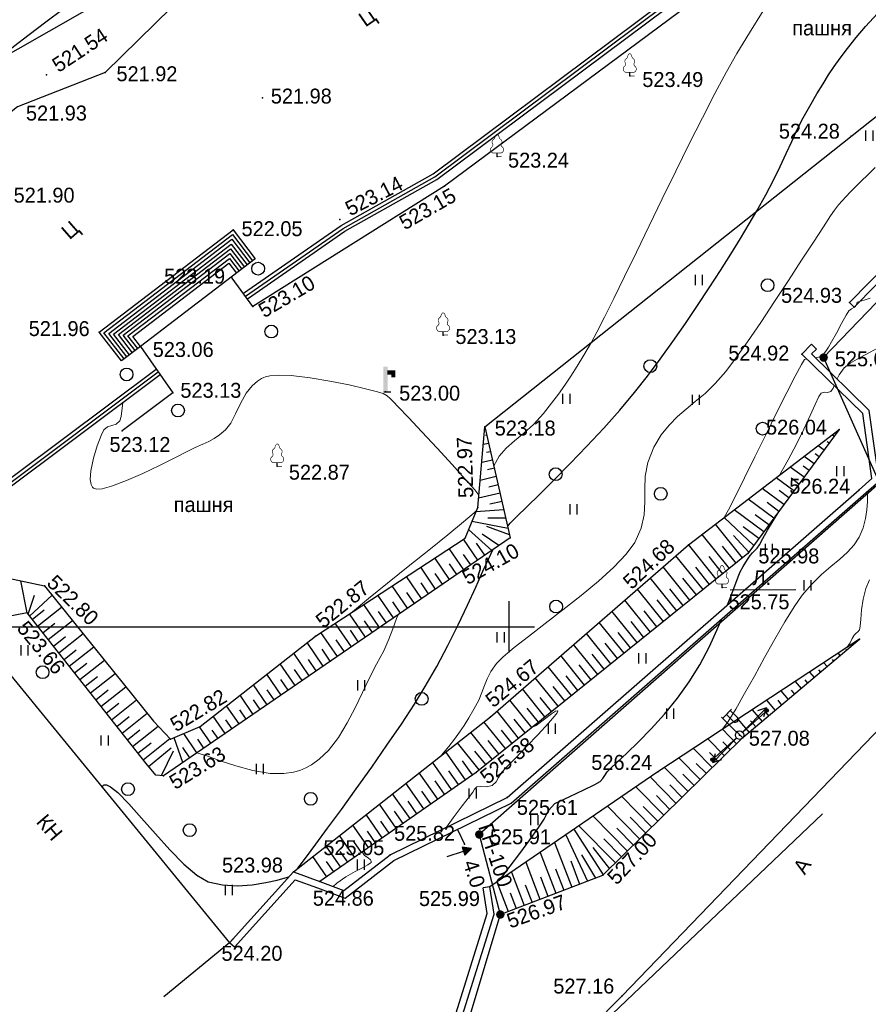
# Model space of a CAD drawing. Header units: millimetres. Extents: x 767170 to 66149698, y -983507 to 2493658.
# Tile 170 of 256: x 2530688 to 2580510, y -629789 to -572026. Entities that reach past the tile are written whole.
import ezdxf

# ---------------------------------------------------------------- set-up
doc = ezdxf.new("R2010")
doc.units = ezdxf.units.MM
for name, pattern in [('Д_ТРОТ_ТРУБА', [3, 1.5, -1.5]), ('ДОРОГИ_СТРОЯЩ', [9, 8, -1]), ('Контура низ откосов  Штриховая 0.1-0.5 - - - - - - -', [0.6, 0.1, -0.5])]:
    doc.linetypes.add(name, pattern=pattern)
for name, color, linetype in [('(001) Сетка', 92, 'Continuous'), ('(004) Точки рельефа', 7, 'Continuous'), ('(004a) Точки рельефа (отк.)', 7, 'Continuous'), ('(007) Здания', 7, 'Continuous'), ('(011) Колодцы', 7, 'Continuous'), ('(013) Газ', 30, 'ИК_Газопровод -------г--------'), ('(022) Возд. Линии', 7, 'Continuous'), ('(025) Дорога', 7, 'Continuous'), ('(028) Гидротехн.', 7, 'Continuous'), ('(031) Горизонтали', 42, 'Continuous'), ('(035) Откосы', 7, 'Continuous'), ('(036) Растительность', 7, 'Continuous'), ('(038) Деревья', 7, 'Continuous'), ('(039) Земля', 7, 'Continuous'), ('(040) Ограда', 7, 'Continuous'), ('A_STROYSETKA', 5, 'Continuous')]:
    doc.layers.add(name, color=color, linetype=linetype)
doc.layers.add('(032) Горизонтали утолщенные', color=32, linetype='Continuous', lineweight=30)
doc.styles.add('BM-431', font='txt')
doc.styles.add('D-431', font='txt')
doc.styles.add('P-131', font='txt')
doc.styles.add('S', font='txtwr', dxfattribs={"oblique": 15})
doc.styles.get("Standard").update_dxf_attribs({"font": 'isocpeui.ttf'})
doc.linetypes.add('GAZ_VOZDUSH', pattern='A,1,-2,["~",Standard,S=3,R=0,X=-1.5,Y=-1.5],-1,10', length=14)
doc.linetypes.add('ИК_Газопровод -------г--------', pattern='A,9,-0.6,["Г",Standard,S=1.2,R=0,X=0,Y=-0.6],-1.2', length=10.8)
doc.linetypes.add('ОГРАДА_БЕТ', pattern='A,4,["|",Standard,S=0.8,R=0,X=0,Y=-0.8],4', length=8)
doc.linetypes.add('ОТКОСЫ_НЕУКР', pattern='A,0.5,["|",Standard,S=1.2,R=0,X=0,Y=-1.2],1,["|",Standard,S=0.5,R=0,X=0,Y=-0.5],0.5', length=2)
doc.linetypes.add('ПОДПОРНАЯ СТЕНКА', pattern='A,2,["V",Standard,S=1.2,R=0,X=0,Y=-1.2],0.2,["V",Standard,S=0.8,R=0,X=0,Y=-0.8],0.25,["V",Standard,S=0.3,R=0,X=0,Y=-0.3],0.25', length=2.7)

# ---------------------------------------------------------------- blocks, each defined once
blk = doc.blocks.new('d')
at = {"layer": '(038) Деревья'}
blk.add_ellipse((0, 0), major_axis=(0.265, 0.265), ratio=1, start_param=5.497787, end_param=11.780972, dxfattribs=at)
blk = doc.blocks.new('I04010')
for p, q in [((-0.412273, 0.007146), (-0.412273, 1.207146)), ((0.387727, 1.207146), (0.387727, 0.007146))]:
    blk.add_line(p, q)
blk = doc.blocks.new('Setka')
at = {"layer": '(001) Сетка'}
for p, q in [((0, 1.5), (0, -1.5)), ((-1.5, 0), (1.5, 0))]:
    blk.add_line(p, q, dxfattribs=at)
blk = doc.blocks.new('karagach-flat-10-flat-1-flat-1')
at = {"layer": '(038) Деревья', "const_width": 0.0375}
for points in [[(-0.208, 1.009, 0.181567), (-0.117, 1.159, 0.303004)], [(0, 1.312, 0.246034), (-0.117, 1.159, 0.489079)], [(0, 1.312, -0.246034), (0.117, 1.159, -0.489079)], [(0.208, 1.009, -0.181567), (0.117, 1.159, -0.303004)], [(-0.315, 0.559, 0.626949), (-0.218, 0.206, 0.702465)], [(-0.315, 0.559, 0.383603), (-0.255, 0.753, 0.352912)], [(-0.208, 1.009, 0.430853), (-0.255, 0.753, 0.548276)], [(0.208, 1.009, -0.430853), (0.255, 0.753, -0.548276)], [(0.315, 0.559, -0.626949), (0.218, 0.206, -0.702465)], [(0.315, 0.559, -0.383603), (0.255, 0.753, -0.352912)]]:
    blk.add_lwpolyline(points, format="xyb", dxfattribs=at)
for points in [[(0, 0.206), (-0.218, 0.206)], [(0, 0), (0, 0.206)], [(0, 0.206), (0.218, 0.206)], [(0, 0), (0.281, 0)]]:
    blk.add_lwpolyline(points, dxfattribs=at)
at = {"layer": '(038) Деревья'}
blk.add_lwpolyline([(0, 0), (0, 0.206)], dxfattribs=at)
blk = doc.blocks.new('karagach-flat-39')
at = {"layer": '(038) Деревья', "const_width": 0.0375}
for points in [[(-0.208, 1.009, 0.181567), (-0.117, 1.159, 0.303004)], [(0, 1.312, 0.246034), (-0.117, 1.159, 0.489079)], [(0, 1.312, -0.246034), (0.117, 1.159, -0.489079)], [(0.208, 1.009, -0.181567), (0.117, 1.159, -0.303004)], [(-0.315, 0.559, 0.626949), (-0.218, 0.206, 0.702465)], [(-0.315, 0.559, 0.383603), (-0.255, 0.753, 0.352912)], [(-0.208, 1.009, 0.430853), (-0.255, 0.753, 0.548276)], [(0.208, 1.009, -0.430853), (0.255, 0.753, -0.548276)], [(0.315, 0.559, -0.626949), (0.218, 0.206, -0.702465)], [(0.315, 0.559, -0.383603), (0.255, 0.753, -0.352912)]]:
    blk.add_lwpolyline(points, format="xyb", dxfattribs=at)
for points in [[(0, 0.206), (-0.218, 0.206)], [(0, 0), (0, 0.206)], [(0, 0.206), (0.218, 0.206)], [(0, 0), (0.281, 0)]]:
    blk.add_lwpolyline(points, dxfattribs=at)
at = {"layer": '(038) Деревья'}
blk.add_lwpolyline([(0, 0), (0, 0.206)], dxfattribs=at)
blk = doc.blocks.new('s3-flat-12')
at = {"layer": '(022) Возд. Линии'}
h = blk.add_hatch(dxfattribs=at)
h.set_pattern_fill('ACET-2D-ANSI31', color=256, scale=0.01, angle=42.10705, style=0)
h.set_pattern_definition([(87.10704536, (-32363.724473, -79693.817726), (-0.031709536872, 0.001602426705), [])])
edge = h.paths.add_edge_path()
edge.add_arc((1.41, 1.274), 0.1, 0, 360)
blk.add_lwpolyline([(0, 0), (1.484, 1.341)], dxfattribs=at)
blk.add_circle((1.41, 1.274), 0.1, dxfattribs=at)
blk = doc.blocks.new('s4-flat-12')
at = {"layer": '(022) Возд. Линии'}
h = blk.add_hatch(dxfattribs=at)
h.set_pattern_fill('ACET-2D-ANSI31', color=256, scale=0.01, angle=222.10705, style=0)
h.set_pattern_definition([(267.10704536, (-32363.354527, -79693.48337), (0.031709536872, -0.001602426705), [])])
edge = h.paths.add_edge_path()
edge.add_arc((-1.41, -1.274), 0.1, 0, 360)
blk.add_lwpolyline([(0, 0), (-1.484, -1.341)], dxfattribs=at)
blk.add_circle((-1.41, -1.274), 0.1, dxfattribs=at)
blk = doc.blocks.new('prov-s-flat-9')
at = {"layer": '(022) Возд. Линии'}
for name, p in [('s3-flat-12', (0.184, 0.166)), ('s4-flat-12', (-0.186, -0.168))]:
    blk.add_blockref(name, p, dxfattribs=at)
blk = doc.blocks.new('S2-flat-9')
at = {"layer": '(022) Возд. Линии'}
for p, q in [((0, 0), (1.4, 1.428)), ((1.4, 1.428), (0.872, 1.246)), ((1.4, 1.428), (1.229, 0.896))]:
    blk.add_line(p, q, dxfattribs=at)
blk = doc.blocks.new('S1-flat-9')
at = {"layer": '(022) Возд. Линии'}
for p, q in [((0, 0), (-1.4, -1.428)), ((-1.4, -1.428), (-1.229, -0.896)), ((-1.4, -1.428), (-0.872, -1.246))]:
    blk.add_line(p, q, dxfattribs=at)
blk = doc.blocks.new('f-flat-8')
at = {"layer": '(022) Возд. Линии'}
for points in [[(-1, 0.98), (-0.475, 1.516)], [(-0.179, 0.175), (-1.071, 1.05)]]:
    blk.add_lwpolyline(points, dxfattribs=at)
blk.add_lwpolyline([(-0.123, 0.803), (-0.123, 0.803, 0.414214), (-0.125, 1.033), (-0.545, 1.444), (-0.772, 1.212), (-0.353, 0.801, 0.414214)], format="xyb", close=True, dxfattribs=at)
blk.add_circle((0, 0), 0.25, dxfattribs=at)
blk = doc.blocks.new('karagach-flat-38-flat-1')
at = {"layer": '(038) Деревья', "const_width": 0.0375}
for points in [[(-0.208, 1.009, 0.181567), (-0.117, 1.159, 0.303004)], [(0, 1.312, 0.246034), (-0.117, 1.159, 0.489079)], [(0, 1.312, -0.246034), (0.117, 1.159, -0.489079)], [(0.208, 1.009, -0.181567), (0.117, 1.159, -0.303004)], [(-0.315, 0.559, 0.626949), (-0.218, 0.206, 0.702465)], [(-0.315, 0.559, 0.383603), (-0.255, 0.753, 0.352912)], [(-0.208, 1.009, 0.430853), (-0.255, 0.753, 0.548276)], [(0.208, 1.009, -0.430853), (0.255, 0.753, -0.548276)], [(0.315, 0.559, -0.626949), (0.218, 0.206, -0.702465)], [(0.315, 0.559, -0.383603), (0.255, 0.753, -0.352912)]]:
    blk.add_lwpolyline(points, format="xyb", dxfattribs=at)
for points in [[(0, 0.206), (-0.218, 0.206)], [(0, 0), (0, 0.206)], [(0, 0.206), (0.218, 0.206)], [(0, 0), (0.281, 0)]]:
    blk.add_lwpolyline(points, dxfattribs=at)
at = {"layer": '(038) Деревья'}
blk.add_lwpolyline([(0, 0), (0, 0.206)], dxfattribs=at)
blk = doc.blocks.new('karagach-flat-11-flat-1-flat-1-flat-1')
at = {"layer": '(038) Деревья', "const_width": 0.0375}
for points in [[(-0.208, 1.009, 0.181567), (-0.117, 1.159, 0.303004)], [(0, 1.312, 0.246034), (-0.117, 1.159, 0.489079)], [(0, 1.312, -0.246034), (0.117, 1.159, -0.489079)], [(0.208, 1.009, -0.181567), (0.117, 1.159, -0.303004)], [(-0.315, 0.559, 0.626949), (-0.218, 0.206, 0.702465)], [(-0.315, 0.559, 0.383603), (-0.255, 0.753, 0.352912)], [(-0.208, 1.009, 0.430853), (-0.255, 0.753, 0.548276)], [(0.208, 1.009, -0.430853), (0.255, 0.753, -0.548276)], [(0.315, 0.559, -0.626949), (0.218, 0.206, -0.702465)], [(0.315, 0.559, -0.383603), (0.255, 0.753, -0.352912)]]:
    blk.add_lwpolyline(points, format="xyb", dxfattribs=at)
for points in [[(0, 0.206), (-0.218, 0.206)], [(0, 0), (0, 0.206)], [(0, 0.206), (0.218, 0.206)], [(0, 0), (0.281, 0)]]:
    blk.add_lwpolyline(points, dxfattribs=at)
at = {"layer": '(038) Деревья'}
blk.add_lwpolyline([(0, 0), (0, 0.206)], dxfattribs=at)
blk = doc.blocks.new('karagach-flat-31-flat-1-flat-1')
at = {"layer": '(038) Деревья', "const_width": 0.0375}
for points in [[(-0.208, 1.009, 0.181567), (-0.117, 1.159, 0.303004)], [(0, 1.312, 0.246034), (-0.117, 1.159, 0.489079)], [(0, 1.312, -0.246034), (0.117, 1.159, -0.489079)], [(0.208, 1.009, -0.181567), (0.117, 1.159, -0.303004)], [(-0.315, 0.559, 0.626949), (-0.218, 0.206, 0.702465)], [(-0.315, 0.559, 0.383603), (-0.255, 0.753, 0.352912)], [(-0.208, 1.009, 0.430853), (-0.255, 0.753, 0.548276)], [(0.208, 1.009, -0.430853), (0.255, 0.753, -0.548276)], [(0.315, 0.559, -0.626949), (0.218, 0.206, -0.702465)], [(0.315, 0.559, -0.383603), (0.255, 0.753, -0.352912)]]:
    blk.add_lwpolyline(points, format="xyb", dxfattribs=at)
for points in [[(0, 0.206), (-0.218, 0.206)], [(0, 0), (0, 0.206)], [(0, 0.206), (0.218, 0.206)], [(0, 0), (0.281, 0)]]:
    blk.add_lwpolyline(points, dxfattribs=at)
at = {"layer": '(038) Деревья'}
blk.add_lwpolyline([(0, 0), (0, 0.206)], dxfattribs=at)
blk = doc.blocks.new('I03040-flat-2-flat-1-flat-1')
at = {"layer": '(028) Гидротехн.'}
blk.add_line((0, 0), (0.4, 0), dxfattribs=at)
for points in [[(-0.025, -0.005), (0.225, -0.005), (-0.025, 1.475), (0.225, 1.475)], [(0.2, 1.26), (0.2, 1.01), (0.68, 1.26), (0.43, 1.01)], [(0.68, 1.26), (0.43, 1.01), (0.68, 0.845), (0.43, 0.845)]]:
    blk.add_trace(points, dxfattribs=at)
at = {"color": 4, "style": 'S', "oblique": 15}
blk.add_attdef('Z', (0.982, -0.055), '', height=1, dxfattribs=at)
blk = doc.blocks.new('wef-flat-5')
at = {"layer": '(025) Дорога', "linetype": 'Д_ТРОТ_ТРУБА'}
blk.add_hatch(color=0, dxfattribs=at).paths.add_polyline_path([(-490372.002, 2189558.479), (-490371.843, 2189558.005), (-490371.449, 2189558.402)])
at = {"layer": '(022) Возд. Линии', "color": 0}
for points in [[(-490372.87, 2189557.924), (-490371.922, 2189558.242)], [(-490371.449, 2189558.402), (-490372.002, 2189558.479)]]:
    blk.add_lwpolyline(points, dxfattribs=at)
at = {"layer": '(025) Дорога', "color": 0, "linetype": 'Д_ТРОТ_ТРУБА'}
blk.add_lwpolyline([(-490372.002, 2189558.479), (-490371.843, 2189558.005)], dxfattribs=at)
blk.add_lwpolyline([(-490372.002, 2189558.479), (-490371.843, 2189558.005), (-490371.449, 2189558.402), (-490372.002, 2189558.479)], close=True, dxfattribs=at)
blk = doc.blocks.new('Topo Xos')
at = {"layer": '(013) Газ', "linetype": 'ByBlock', "transparency": 16777216}
h = blk.add_hatch(color=0, dxfattribs=at)
edge = h.paths.add_edge_path()
edge.add_arc((125.133, -20.235), 0.25, 0, 360)
h = blk.add_hatch(color=0, dxfattribs=at)
edge = h.paths.add_edge_path()
edge.add_arc((104.917, -48.213), 0.25, 0, 360)
h = blk.add_hatch(color=0, dxfattribs=at)
edge = h.paths.add_edge_path()
edge.add_arc((106.152, -52.909), 0.25, 0, 360)
at = {"layer": '(004) Точки рельефа', "color": 7, "linetype": 'ByBlock', "lineweight": -2, "transparency": 16777216}
for p in [(79.502, -3.643), (82.945, -3.52), (113.75, -3.711), (92.185, -5.006), (126.746, -7.246), (105.958, -8.444), (102.874, -10.185), (96.72, -12.137), (90.468, -12.736), (90.416, -15.579), (91.628, -17.245), (126.645, -17.007), (82.6, -18.745), (102.792, -18.912), (85.01, -19.562), (123.859, -20.026), (125.133, -20.235), (86.928, -22.298), (99.415, -22.248), (83.948, -24.538), (105.243, -24.297), (126.04, -24.464), (93.055, -26.608), (127.217, -27.986), (104.824, -29.033), (106.738, -30.804), (117.198, -31.216), (120.682, -31.736), (79.384, -33.618), (119.17, -33.732), (78.365, -35.209), (95.296, -36.578), (127.24, -36.76), (105.583, -41.302), (86.791, -42.627), (120.199, -42.381), (86.384, -44.77), (104.727, -44.567), (115.402, -44.529), (106.56, -46.039), (104.917, -48.213), (99.687, -49.399), (94.001, -50.399), (112.175, -50.602), (105.537, -51.285), (106.152, -52.909), (90.429, -54.366), (113.3, -57.675)]:
    blk.add_point(p, dxfattribs=at)
at = {"layer": '(004a) Точки рельефа (отк.)', "color": 7, "linetype": 'ByBlock', "lineweight": -2, "transparency": 16777216}
for p in [(104.049, -48.776), (95.563, -50.974)]:
    blk.add_point(p, dxfattribs=at)
at = {"layer": '(007) Здания', "ltscale": 600, "transparency": 16777216}
blk.add_lwpolyline([(74.93, -35.875), (90.254, -54.56), (86.388, -57.731)], dxfattribs=at)
at = {"layer": '(013) Газ', "linetype": 'GAZ_VOZDUSH', "ltscale": 600, "transparency": 16777216, "flags": 128}
blk.add_lwpolyline([(211.363, 129.819), (211.209, 128.871), (207.778, 121.494), (202.64, 118.683), (188.166, 85.176), (177.148, 55.188), (172.051, 44.881), (154.526, 10.276), (125.133, -20.235), (128.406, -27.612), (104.917, -48.213), (106.152, -52.909), (104.176, -59.427), (65.329, -101.114), (61.676, -103.137), (50.307, -114.313), (42.371, -118.322), (-2.23, -156.679), (-4.629, -158.957)], dxfattribs=at)
at = {"layer": '(022) Возд. Линии', "color": 0, "ltscale": 600, "transparency": 16777216, "flags": 128}
blk.add_lwpolyline([(119.652, -33.865), (123.501, -33.85)], dxfattribs=at)
at = {"layer": '(025) Дорога', "ltscale": 600, "transparency": 16777216}
for p, q in [((82.882, -18.781), (90.431, -13.016)), ((90.431, -13.016), (91.609, -14.558)), ((83.164, -18.817), (90.393, -13.296)), ((83.446, -18.854), (90.356, -13.577)), ((83.728, -18.89), (90.318, -13.857)), ((90.318, -13.857), (91.132, -14.923)), ((90.356, -13.577), (91.291, -14.801)), ((90.393, -13.296), (91.45, -14.68)), ((84.009, -18.927), (90.281, -14.137)), ((84.29, -18.964), (90.243, -14.418)), ((90.243, -14.418), (90.814, -15.165)), ((90.281, -14.137), (90.973, -15.044)), ((84.572, -19), (90.205, -14.698)), ((90.205, -14.698), (90.655, -15.287)), ((84.076, -20.314), (82.882, -18.781)), ((84.233, -20.194), (83.164, -18.817)), ((84.391, -20.073), (83.446, -18.854)), ((84.549, -19.95), (83.728, -18.89)), ((84.707, -19.828), (84.009, -18.927)), ((84.865, -19.705), (84.29, -18.964)), ((85.023, -19.583), (84.572, -19))]:
    blk.add_line(p, q, dxfattribs=at)
at = {"layer": '(025) Дорога', "linetype": 'Д_ТРОТ_ТРУБА', "ltscale": 600, "transparency": 16777216, "flags": 128}
blk.add_lwpolyline([(223.139, 118.213), (208.245, 89.448), (197.876, 69.507), (189.707, 53.958), (176.533, 32.47), (171.951, 25.289), (161.032, 1.412), (144.541, -23.563), (132.433, -37.824), (113.3, -57.675), (94.179, -76.92), (79.849, -91.248), (51.179, -119.895), (31.087, -139.861), (16.304, -154.937), (-0.773, -172.153), (-3.755, -175.128)], dxfattribs=at)
at = {"layer": '(025) Дорога', "ltscale": 600, "transparency": 16777216}
blk.add_lwpolyline([(82.6, -18.745), (90.468, -12.736), (91.768, -14.437), (85.027, -19.585), (83.919, -20.435), (82.6, -18.745)], dxfattribs=at)
at = {"layer": '(028) Гидротехн.', "ltscale": 600, "transparency": 16777216}
for points in [[(91.073, -16.466), (96.815, -12.484), (102.202, -9.461), (115.726, 0.632), (125.116, 9.834)], [(91.301, -16.795), (97.027, -12.823), (102.42, -9.797), (115.987, 0.328), (125.396, 9.549)], [(71.819, -31.972), (86.183, -21.235)], [(72.256, -31.146), (85.944, -20.914)]]:
    blk.add_lwpolyline(points, dxfattribs=at)
at = {"layer": '(028) Гидротехн.', "color": 3, "linetype": 'Д_ТРОТ_ТРУБА', "ltscale": 600, "transparency": 16777216, "flags": 128}
for points in [[(91.187, -16.631), (96.921, -12.654), (102.311, -9.629), (115.857, 0.48), (125.256, 9.692)], [(71.7, -31.811), (86.063, -21.074)]]:
    blk.add_lwpolyline(points, dxfattribs=at)
at = {"layer": '(031) Горизонтали', "color": 42, "linetype": 'Continuous', "lineweight": 0, "ltscale": 600, "transparency": 16777216}
for points in [[(102.7, -43.566), (103.123, -43.055), (103.466, -42.617), (103.756, -42.214), (104.023, -41.811), (104.297, -41.369), (104.606, -40.853), (104.883, -40.333), (105.072, -39.886), (105.222, -39.479), (105.382, -39.081), (105.601, -38.661), (105.926, -38.185), (106.313, -37.793), (106.958, -37.252), (107.801, -36.592), (108.778, -35.842), (109.83, -35.031), (110.894, -34.189), (111.908, -33.344), (112.812, -32.527), (113.544, -31.766), (114.042, -31.091), (114.424, -30.242), (114.594, -29.453), (114.635, -28.7), (114.63, -27.954), (114.661, -27.19), (114.812, -26.381), (115.164, -25.5), (115.597, -24.775), (116.057, -24.191), (116.544, -23.701), (117.059, -23.26), (117.6, -22.82), (118.168, -22.336), (118.764, -21.762), (119.387, -21.052), (119.968, -20.286), (120.665, -19.303), (121.44, -18.17), (122.254, -16.953), (123.067, -15.717), (123.841, -14.53), (124.537, -13.458), (125.115, -12.567), (125.537, -11.923), (125.764, -11.593), (126.015, -11.279), (126.22, -11.042), (126.435, -10.812), (126.713, -10.52), (127, -10.225), (127.339, -9.892), (127.727, -9.513), (128.166, -9.083)], [(105.768, -26.582), (105.768, -26.582), (106.081, -26.018), (106.492, -25.55), (106.98, -25.121), (107.523, -24.674), (108.1, -24.155), (108.688, -23.506), (109.155, -22.915), (109.562, -22.376), (109.933, -21.856), (110.29, -21.323), (110.656, -20.747), (111.052, -20.095), (111.501, -19.335), (111.826, -18.74), (112.27, -17.872), (112.814, -16.773), (113.443, -15.486), (114.139, -14.052), (114.884, -12.515), (115.662, -10.915), (116.455, -9.296), (117.246, -7.701), (118.017, -6.17), (118.752, -4.747), (119.434, -3.474), (120.044, -2.394), (120.772, -1.19), (121.59, 0.099)], [(124.662, -20.251), (124.915, -20.199), (125.126, -20.042), (125.264, -19.862), (125.419, -19.625), (125.604, -19.312), (125.88, -18.799), (126.183, -18.229), (126.447, -17.747), (126.606, -17.495), (126.759, -17.379), (126.907, -17.305), (127.006, -17.241), (127.054, -17.113), (127.106, -16.991), (127.243, -16.937), (127.515, -16.859), (127.855, -16.74)], [(126.495, -37.249), (126.689, -36.971), (126.817, -36.716), (126.929, -36.521), (127.043, -36.407), (127.147, -36.327), (127.239, -36.205), (127.278, -35.987), (127.311, -35.574), (127.362, -35.029), (127.456, -34.413), (127.619, -33.788), (127.82, -33.268)], [(125.927, -21.49), (126.042, -21.247), (126.334, -20.839), (126.691, -20.566), (127.231, -20.254), (127.867, -19.914), (128.512, -19.558), (129.077, -19.199), (129.475, -18.848), (129.717, -18.438), (129.822, -18.035), (129.884, -17.641), (129.998, -17.257), (130.26, -16.886), (130.698, -16.613), (131.477, -16.269), (132.479, -15.883), (133.585, -15.485), (134.679, -15.104), (135.642, -14.771), (136.169, -14.582)], [(119.3, -29.61), (119.543, -29.161), (119.951, -28.358), (120.48, -27.295), (121.088, -26.064), (121.734, -24.758), (122.373, -23.469), (122.963, -22.291), (123.463, -21.317), (123.829, -20.639), (124.018, -20.349), (124.147, -20.307)], [(104.888, -28.311), (104.651, -28), (104.093, -27.362), (103.319, -26.507), (102.435, -25.546), (101.544, -24.588), (100.752, -23.743), (100.162, -23.12), (99.879, -22.829), (99.678, -22.629), (99.509, -22.477), (99.272, -22.346), (98.938, -22.245), (98.235, -22.064), (97.271, -21.841), (96.152, -21.614), (94.985, -21.419), (93.877, -21.294), (93.104, -21.27), (92.627, -21.309), (92.37, -21.367), (92.263, -21.406), (92.133, -21.467), (91.894, -21.614), (91.582, -21.887), (91.239, -22.322), (90.895, -22.93), (90.606, -23.541), (90.331, -24.081), (90.027, -24.477), (89.664, -24.777), (89.348, -24.986), (89.034, -25.149), (88.68, -25.31), (88.243, -25.514), (87.774, -25.75), (87.044, -26.121), (86.144, -26.569), (85.165, -27.033), (84.196, -27.456), (83.329, -27.779), (82.769, -27.927), (82.458, -27.953), (82.314, -27.923), (82.262, -27.892), (82.209, -27.837), (82.13, -27.689), (82.077, -27.386), (82.107, -26.87), (82.259, -26.134), (82.481, -25.409), (82.71, -24.816), (82.883, -24.476), (83.097, -24.296), (83.343, -24.215), (83.592, -24.133), (83.813, -23.955), (83.901, -23.686), (83.96, -23.208), (83.992, -22.873)], [(122.535, -27.141), (123.051, -26.237), (123.531, -25.315), (123.962, -24.428), (124.335, -23.632), (124.638, -22.98), (124.859, -22.526), (124.989, -22.324), (125.177, -22.268), (125.369, -22.282), (125.561, -22.227), (125.696, -22.024), (125.755, -21.881)], [(119.188, -42.044), (119.529, -41.575), (119.972, -40.855), (120.492, -39.947), (121.066, -38.917), (121.668, -37.828), (122.274, -36.746), (122.86, -35.734), (123.401, -34.857), (123.873, -34.18), (124.434, -33.524), (125.002, -32.97), (125.555, -32.489), (126.074, -32.056), (126.539, -31.643), (126.929, -31.223), (127.225, -30.769), (127.456, -30.215), (127.6, -29.678), (127.675, -29.165), (127.702, -28.683), (127.699, -28.239), (127.694, -28.1)], [(97.388, -35.21), (97.47, -35.142), (98.412, -34.376), (99.535, -33.471), (100.747, -32.496), (101.954, -31.524), (103.064, -30.626), (103.983, -29.872), (104.619, -29.334), (104.754, -29.204)], [(88.344, -43.425), (88.915, -43.601), (89.707, -43.883), (90.624, -44.192), (91.617, -44.461), (92.637, -44.627), (93.44, -44.642), (94.018, -44.562), (94.387, -44.458), (94.564, -44.388), (94.737, -44.309), (95.066, -44.128), (95.521, -43.802), (96.064, -43.28), (96.654, -42.517), (97.168, -41.669), (97.627, -40.776), (98.053, -39.878), (98.467, -39.015), (98.891, -38.228), (99.311, -37.447), (99.61, -36.762), (99.841, -36.139), (100.06, -35.546), (100.158, -35.319)], [(102.998, -47.78), (103.385, -47.244), (103.919, -46.538), (104.34, -45.991), (104.539, -45.733), (104.641, -45.547), (104.771, -45.41), (104.997, -45.394), (105.331, -45.414), (105.679, -45.331), (105.909, -45.124), (106.051, -44.866), (106.247, -44.561), (106.521, -44.267), (107.039, -43.733), (107.694, -43.058), (108.378, -42.344), (108.984, -41.69), (109.339, -41.278), (109.495, -41.067), (109.532, -40.985), (109.529, -40.965), (109.5, -40.951), (109.398, -40.98), (109.158, -41.131), (108.751, -41.445), (108.259, -41.824), (107.993, -41.941)], [(96.344, -51.261), (96.551, -51.064), (97.088, -50.69), (97.626, -50.387), (98.097, -50.146), (98.38, -49.994), (98.516, -49.901), (98.562, -49.849), (98.57, -49.825), (98.568, -49.781), (98.525, -49.7), (98.392, -49.589), (98.179, -49.447), (98.045, -49.239)]]:
    blk.add_lwpolyline(points, dxfattribs=at)
at = {"layer": '(032) Горизонтали утолщенные', "color": 32, "linetype": 'Continuous', "lineweight": 30, "ltscale": 600, "transparency": 16777216}
for points in [[(106.583, -30.13), (106.738, -29.953), (107.127, -29.563), (107.712, -28.99), (108.454, -28.261), (109.315, -27.407), (110.255, -26.457), (111.236, -25.44), (112.219, -24.385), (113.166, -23.322), (114.038, -22.279), (114.787, -21.322), (115.538, -20.319), (116.283, -19.286), (117.015, -18.236), (117.729, -17.184), (118.416, -16.145), (119.07, -15.131), (119.684, -14.159), (120.251, -13.242), (120.765, -12.394), (121.218, -11.63), (121.749, -10.687), (122.199, -9.822), (122.588, -9.021), (122.936, -8.269), (123.262, -7.554), (123.588, -6.861), (123.933, -6.177), (124.316, -5.486), (124.741, -4.766), (125.101, -4.169), (125.428, -3.651), (125.753, -3.166), (126.11, -2.668), (126.528, -2.112), (127.041, -1.452), (127.583, -0.814), (128.287, -0.055)], [(76.47, -2.898), (76.81, -2.606), (77.567, -1.995), (78.482, -1.281), (79.472, -0.529), (80.459, 0.199), (81.362, 0.838), (82.101, 1.326), (82.595, 1.598), (83.235, 1.797), (83.874, 1.9), (84.45, 1.942), (84.903, 1.957), (84.974, 1.964)], [(119.496, -34.733), (119.645, -34.357), (119.917, -33.635), (120.116, -33.103), (120.241, -32.806), (120.407, -32.497), (120.558, -32.233), (120.694, -32.013), (120.817, -31.839), (120.957, -31.687), (121.083, -31.578), (121.223, -31.425), (121.359, -31.211), (121.571, -30.84), (121.845, -30.357), (122.167, -29.808), (122.524, -29.236)], [(94.03, -50.409), (94.077, -50.37), (94.124, -50.332), (94.19, -50.27), (94.271, -50.187), (94.407, -50.007), (94.768, -49.525), (95.317, -48.789), (96.013, -47.846), (96.818, -46.745), (97.693, -45.536), (98.599, -44.265), (99.496, -42.982), (100.346, -41.734), (101.11, -40.571), (101.749, -39.541), (102.425, -38.351), (103.069, -37.13), (103.673, -35.918), (104.225, -34.759), (104.715, -33.696), (105.133, -32.77), (105.468, -32.026), (105.709, -31.51)], [(106.079, -50.914), (106.295, -50.646), (106.732, -50.081), (107.294, -49.338), (107.886, -48.536), (108.412, -47.793), (108.722, -47.323), (108.972, -46.798), (108.972, -46.798), (108.972, -46.798), (108.972, -46.798), (108.972, -46.798), (108.972, -46.798), (108.972, -46.798), (108.972, -46.798), (108.972, -46.798), (108.972, -46.798), (108.972, -46.798), (109.358, -46.392), (110.234, -45.979), (111.059, -45.59), (111.694, -45.281), (112.004, -45.109), (112.173, -44.928), (112.279, -44.751), (112.425, -44.539), (112.618, -44.349), (113.018, -43.978), (113.58, -43.448), (114.258, -42.784), (115.009, -42.01), (115.786, -41.149), (116.545, -40.225), (117.241, -39.261), (117.857, -38.255), (118.407, -37.218), (118.889, -36.192), (119.159, -35.559)], [(82.801, -45.472), (82.813, -45.363), (82.849, -45.322), (82.898, -45.296), (83.022, -45.295), (83.266, -45.41), (83.687, -45.751), (84.338, -46.414), (85.092, -47.254), (85.907, -48.184), (86.746, -49.111), (87.568, -49.947), (88.333, -50.601), (89.003, -50.983), (89.833, -51.174), (90.714, -51.22), (91.586, -51.161), (92.386, -51.038), (93.052, -50.891), (93.524, -50.761), (93.739, -50.69)]]:
    blk.add_lwpolyline(points, dxfattribs=at)
at = {"layer": '(035) Откосы', "ltscale": 600, "transparency": 16777216}
for p, q in [((105.355, -24.784), (105.276, -24.802)), ((125.746, -24.863), (125.63, -24.777)), ((105.467, -25.271), (105.151, -25.344)), ((125.157, -25.662), (124.808, -25.405)), ((125.452, -25.263), (125.335, -25.177)), ((105.579, -25.758), (105.342, -25.812)), ((124.863, -26.062), (124.63, -25.89)), ((105.691, -26.245), (105.058, -26.39)), ((124.569, -26.461), (123.986, -26.032)), ((105.803, -26.732), (105.407, -26.823)), ((123.98, -27.26), (123.165, -26.659)), ((124.274, -26.861), (123.925, -26.603)), ((105.915, -27.219), (104.965, -27.437)), ((106.027, -27.706), (105.473, -27.834)), ((123.391, -28.059), (122.343, -27.287)), ((123.686, -27.659), (123.22, -27.316)), ((106.139, -28.194), (104.873, -28.484)), ((122.803, -28.858), (121.522, -27.914)), ((123.097, -28.458), (122.515, -28.029)), ((106.251, -28.681), (105.539, -28.844)), ((122.214, -29.657), (120.7, -28.542)), ((122.508, -29.257), (121.81, -28.743)), ((106.362, -29.168), (104.718, -29.291)), ((121.625, -30.456), (119.879, -29.169)), ((121.92, -30.056), (121.104, -29.456)), ((106.613, -30.257), (104.486, -29.855)), ((106.474, -29.655), (105.422, -29.661)), ((120.374, -31.983), (118.784, -30.005)), ((121.037, -31.255), (119.291, -29.617)), ((105.65, -31.551), (104.291, -30.329)), ((106.062, -31.268), (105.091, -30.601)), ((106.698, -30.629), (105.361, -30.148)), ((119.601, -32.605), (117.995, -30.608)), ((121.331, -30.855), (120.399, -30.169)), ((104.825, -32.116), (103.988, -30.895)), ((105.238, -31.833), (104.748, -31.12)), ((120.742, -31.654), (119.85, -30.669)), ((104.001, -32.682), (103.151, -31.442)), ((118.828, -33.227), (117.206, -31.21)), ((119.988, -32.294), (119.188, -31.3)), ((103.177, -33.247), (102.314, -31.99)), ((103.589, -32.965), (103.161, -32.34)), ((104.413, -32.399), (103.991, -31.784)), ((118.054, -33.849), (116.455, -31.861)), ((119.214, -32.916), (118.407, -31.912)), ((102.353, -33.813), (101.477, -32.537)), ((102.765, -33.53), (102.33, -32.897)), ((117.281, -34.471), (115.705, -32.512)), ((118.441, -33.538), (117.636, -32.537)), ((78.365, -35.209), (78, -33.329)), ((101.528, -34.378), (100.64, -33.084)), ((101.941, -34.096), (101.5, -33.453)), ((116.508, -35.093), (114.956, -33.163)), ((117.668, -34.16), (116.874, -33.173)), ((100.704, -34.944), (99.803, -33.631)), ((101.116, -34.661), (100.669, -34.009)), ((115.734, -35.715), (114.206, -33.814)), ((116.894, -34.782), (116.112, -33.81)), ((99.88, -35.509), (98.966, -34.178)), ((100.292, -35.227), (99.839, -34.566)), ((114.961, -36.337), (113.456, -34.465)), ((116.121, -35.404), (115.351, -34.446)), ((78.675, -35.6), (79.38, -35.043)), ((78.985, -35.992), (80.398, -34.874)), ((99.056, -36.075), (98.13, -34.725)), ((99.468, -35.792), (99.008, -35.122)), ((114.188, -36.959), (112.706, -35.117)), ((115.348, -36.026), (114.589, -35.083)), ((79.605, -36.776), (81.026, -35.652)), ((98.232, -36.641), (97.293, -35.272)), ((98.644, -36.358), (98.177, -35.678)), ((113.414, -37.581), (111.956, -35.768)), ((114.574, -36.648), (113.828, -35.719)), ((79.295, -36.384), (80.004, -35.824)), ((96.583, -37.772), (95.619, -36.367)), ((97.407, -37.206), (96.456, -35.819)), ((97.819, -36.923), (97.347, -36.235)), ((113.801, -37.27), (113.066, -36.356)), ((79.916, -37.168), (80.628, -36.605)), ((80.226, -37.56), (81.654, -36.43)), ((95.759, -38.337), (94.812, -36.957)), ((96.995, -37.489), (96.516, -36.791)), ((112.641, -38.203), (111.206, -36.419)), ((80.536, -37.952), (81.252, -37.386)), ((80.846, -38.344), (82.282, -37.208)), ((96.171, -38.054), (95.689, -37.351)), ((111.868, -38.824), (110.457, -37.07)), ((113.028, -37.892), (112.304, -36.992)), ((126.439, -37.357), (126.478, -37.403)), ((126.82, -37.035), (126.859, -37.081)), ((81.466, -39.128), (82.909, -37.986)), ((94.935, -38.903), (94.023, -37.575)), ((95.347, -38.62), (94.882, -37.943)), ((111.094, -39.446), (109.707, -37.721)), ((112.254, -38.514), (111.543, -37.629)), ((125.638, -37.954), (125.716, -38.046)), ((125.981, -37.586), (126.097, -37.724)), ((81.156, -38.736), (81.876, -38.167)), ((94.11, -39.468), (93.235, -38.193)), ((94.523, -39.186), (94.076, -38.535)), ((110.321, -40.068), (108.957, -38.372)), ((111.481, -39.135), (110.781, -38.265)), ((124.301, -38.688), (124.573, -39.01)), ((124.838, -38.551), (124.954, -38.689)), ((125.141, -38.137), (125.335, -38.367)), ((81.776, -39.52), (82.5, -38.948)), ((82.086, -39.912), (83.537, -38.764)), ((93.286, -40.034), (92.447, -38.81)), ((93.698, -39.751), (93.27, -39.126)), ((109.547, -40.69), (108.207, -39.023)), ((110.707, -39.757), (110.02, -38.902)), ((123.462, -39.239), (123.811, -39.653)), ((124.037, -39.148), (124.192, -39.332)), ((82.396, -40.304), (83.124, -39.729)), ((82.706, -40.696), (84.165, -39.542)), ((92.462, -40.599), (91.658, -39.428)), ((92.874, -40.317), (92.463, -39.718)), ((108.774, -41.312), (107.457, -39.675)), ((109.934, -40.379), (109.258, -39.539)), ((122.622, -39.79), (123.049, -40.296)), ((123.236, -39.745), (123.43, -39.975)), ((83.326, -41.48), (84.792, -40.32)), ((91.638, -41.165), (90.87, -40.046)), ((92.05, -40.882), (91.657, -40.31)), ((108.001, -41.934), (106.707, -40.326)), ((109.161, -41.001), (108.496, -40.175)), ((121.782, -40.342), (122.286, -40.939)), ((122.435, -40.342), (122.667, -40.618)), ((83.016, -41.088), (83.747, -40.51)), ((90.813, -41.731), (90.081, -40.663)), ((91.226, -41.448), (90.851, -40.901)), ((107.227, -42.556), (105.957, -40.977)), ((108.387, -41.623), (107.735, -40.812)), ((120.943, -40.893), (121.524, -41.582)), ((121.634, -40.939), (121.905, -41.261)), ((83.637, -41.872), (84.371, -41.291)), ((83.947, -42.264), (85.42, -41.098)), ((89.989, -42.296), (89.293, -41.281)), ((90.401, -42.013), (90.044, -41.493)), ((107.614, -42.245), (106.973, -41.448)), ((120.103, -41.444), (120.762, -42.225)), ((120.833, -41.536), (121.143, -41.904)), ((84.257, -42.656), (84.995, -42.072)), ((84.567, -43.048), (86.071, -41.858)), ((89.165, -42.862), (88.498, -41.89)), ((89.577, -42.579), (89.238, -42.084)), ((106.454, -43.178), (105.192, -41.609)), ((106.841, -42.867), (106.212, -42.085)), ((119.189, -42.044), (120.026, -42.897)), ((119.998, -42.156), (120.382, -42.548)), ((85.187, -43.832), (86.757, -42.59)), ((87.517, -43.993), (86.999, -42.537)), ((88.341, -43.427), (87.563, -42.293)), ((88.753, -43.144), (88.392, -42.618)), ((105.681, -43.8), (104.412, -42.222)), ((106.067, -43.489), (105.435, -42.702)), ((118.339, -42.601), (119.315, -43.595)), ((84.877, -43.44), (85.645, -42.832)), ((85.501, -44.221), (86.818, -43.133)), ((86.258, -44.759), (86.973, -43.305)), ((87.929, -43.71), (87.512, -43.103)), ((104.907, -44.422), (103.631, -42.835)), ((105.294, -44.111), (104.658, -43.32)), ((117.489, -43.159), (118.603, -44.294)), ((119.217, -42.784), (119.671, -43.246)), ((104.103, -45.003), (102.958, -43.364)), ((104.51, -44.719), (103.929, -43.888)), ((116.64, -43.717), (117.891, -44.992)), ((118.437, -43.412), (118.959, -43.945)), ((103.29, -45.572), (102.176, -43.978)), ((115.79, -44.274), (117.18, -45.691)), ((117.656, -44.04), (118.247, -44.643)), ((102.477, -46.14), (101.394, -44.592)), ((103.697, -45.287), (103.132, -44.479)), ((114.948, -44.84), (116.468, -46.389)), ((116.875, -44.668), (117.536, -45.341)), ((101.663, -46.709), (100.613, -45.206)), ((102.883, -45.856), (102.334, -45.07)), ((114.112, -45.412), (115.756, -47.087)), ((116.095, -45.297), (116.824, -46.04)), ((100.85, -47.277), (99.831, -45.82)), ((102.07, -46.424), (101.537, -45.662)), ((113.277, -45.984), (115.045, -47.786)), ((115.321, -45.932), (116.112, -46.738)), ((100.037, -47.846), (99.049, -46.434)), ((101.257, -46.993), (100.739, -46.253)), ((112.441, -46.557), (114.333, -48.484)), ((114.547, -46.567), (115.4, -47.437)), ((99.223, -48.415), (98.268, -47.048)), ((100.443, -47.562), (99.942, -46.844)), ((111.606, -47.129), (113.621, -49.183)), ((113.774, -47.203), (114.689, -48.135)), ((98.41, -48.983), (97.486, -47.662)), ((99.63, -48.13), (99.144, -47.436)), ((110.47, -47.907), (112.198, -50.579)), ((110.77, -47.701), (112.91, -49.881)), ((113, -47.838), (113.977, -48.833)), ((97.597, -49.552), (96.704, -48.276)), ((98.817, -48.699), (98.347, -48.027)), ((109.998, -48.23), (111.274, -50.947)), ((112.227, -48.473), (113.265, -49.532)), ((96.783, -50.121), (95.923, -48.89)), ((98.003, -49.268), (97.549, -48.618)), ((109.338, -48.682), (110.343, -51.304)), ((111.583, -48.981), (112.554, -50.23)), ((95.97, -50.689), (95.141, -49.504)), ((97.19, -49.836), (96.752, -49.209)), ((108.492, -49.261), (109.411, -51.66)), ((110.912, -49.404), (111.739, -50.769)), ((96.377, -50.405), (95.954, -49.801)), ((107.646, -49.84), (108.48, -52.017)), ((109.396, -50.227), (109.877, -51.482)), ((110.285, -49.759), (110.808, -51.125)), ((106.801, -50.42), (107.549, -52.374)), ((108.508, -50.695), (108.946, -51.839)), ((105.955, -50.999), (106.618, -52.73)), ((107.619, -51.163), (108.015, -52.195)), ((106.731, -51.631), (107.083, -52.552))]:
    blk.add_line(p, q, dxfattribs=at)
at = {"layer": '(035) Откосы', "linetype": 'ОТКОСЫ_НЕУКР', "ltscale": 600, "transparency": 16777216}
for points in [[(69.18, -10.226), (75.862, -3.246), (85.394, 2.204), (88.884, 5.839), (104.471, 13.715)], [(103.637, 10.366), (90.556, 4.867), (88.81, 2.247), (82.945, -3.52), (77.811, -5.516), (70.613, -11.218)]]:
    blk.add_lwpolyline(points, dxfattribs=at)
at = {"layer": '(035) Откосы', "linetype": 'ПОДПОРНАЯ СТЕНКА', "ltscale": 600, "transparency": 16777216, "flags": 128}
for points in [[(124.597, 11.259), (126.353, 9.665), (116.669, 0.049), (102.874, -10.185), (91.628, -17.245), (90.416, -15.579)], [(85.027, -19.585), (86.928, -22.298), (83.948, -24.538)]]:
    blk.add_lwpolyline(points, dxfattribs=at)
at = {"layer": '(035) Откосы', "linetype": 'Контура низ откосов  Штриховая 0.1-0.5 - - - - - - -', "ltscale": 600, "transparency": 16777216}
for points in [[(72.288, -32.56), (75.44, -32.795), (79.384, -33.618), (85.799, -41.568), (86.791, -42.627), (88.538, -41.872), (95.296, -36.578), (104.084, -30.832), (104.824, -29.033), (105.243, -24.297)], [(94.001, -50.399), (105.583, -41.302), (117.198, -31.216), (126.04, -24.464)], [(127.24, -36.76), (115.402, -44.529), (105.537, -51.285)]]:
    blk.add_lwpolyline(points, dxfattribs=at)
at = {"layer": '(035) Откосы', "ltscale": 600, "transparency": 16777216}
for points in [[(105.243, -24.297), (106.738, -30.804), (86.384, -44.77), (85.923, -44.732), (85.351, -44.039), (78.365, -35.209), (74.93, -35.875)], [(126.04, -24.464), (120.682, -31.736), (104.727, -44.567), (95.563, -50.974)], [(78.427, -35.286), (78.801, -34.169)], [(78.514, -35.397), (79.833, -34.174)], [(106.152, -52.909), (112.175, -50.602), (120.398, -42.532), (127.24, -36.76)]]:
    blk.add_lwpolyline(points, dxfattribs=at)
at = {"layer": '(039) Земля', "linetype": 'Контура низ откосов  Штриховая 0.1-0.5 - - - - - - -', "ltscale": 600, "transparency": 16777216, "flags": 128}
blk.add_lwpolyline([(105.243, -24.297), (138.881, 2.376), (127.849, 8.976), (126.353, 9.665)], dxfattribs=at)
at = {"layer": '(040) Ограда', "linetype": 'ОГРАДА_БЕТ', "ltscale": 600, "transparency": 16777216, "flags": 128}
for points in [[(126.645, -17.007), (153.782, 10.566), (160.344, 23.99), (175.384, 53.331), (174.993, 53.487), (175.395, 54.501), (176.429, 54.121), (176.049, 53.087), (175.753, 53.196)], [(90.254, -54.56), (94.001, -50.399), (95.563, -50.974), (96.971, -51.492), (99.687, -49.399), (106.56, -46.039), (127.217, -27.986), (127.97, -27.328), (127.433, -23.525), (127.433, -23.525), (123.859, -20.026), (124.419, -19.454)], [(85.686, -78.448), (103.361, -59.294), (105.375, -52.85), (105.142, -51.346)]]:
    blk.add_lwpolyline(points, dxfattribs=at)
at = {"layer": '(040) Ограда', "ltscale": 600, "transparency": 16777216, "flags": 128}
for points in [[(126.93, -17.287), (154.113, 10.332), (160.702, 23.811), (175.753, 53.196)], [(126.645, -17.007), (126.93, -17.287)], [(124.419, -19.454), (124.705, -19.734), (124.425, -20.02)], [(90.551, -54.828), (94.117, -50.868), (95.425, -51.349), (97.04, -51.944), (99.899, -49.74), (106.784, -46.375), (127.481, -28.287), (128.397, -27.486), (127.811, -23.334), (124.425, -20.02)], [(90.551, -54.828), (90.254, -54.56)]]:
    blk.add_lwpolyline(points, dxfattribs=at)
at = {"layer": '(040) Ограда', "ltscale": 600, "transparency": 16777216}
for points in [[(103.631, -47.916), (104.049, -48.776)], [(85.98, -78.72), (103.716, -59.5), (105.785, -52.88), (105.537, -51.285)], [(105.537, -51.285), (105.142, -51.346)]]:
    blk.add_lwpolyline(points, dxfattribs=at)
at = {"layer": '(001) Сетка', "transparency": 16777216}
blk.add_blockref('Setka', (106.659, -36.032), dxfattribs=at)
at = {"layer": '(022) Возд. Линии', "transparency": 16777216}
for name, p in [('karagach-flat-10-flat-1-flat-1', (113.75, -3.711)), ('karagach-flat-11-flat-1-flat-1-flat-1', (105.958, -8.444)), ('karagach-flat-31-flat-1-flat-1', (102.792, -18.912)), ('I03040-flat-2-flat-1-flat-1', (99.315, -22.243)), ('karagach-flat-38-flat-1', (93.055, -26.608)), ('karagach-flat-39', (119.17, -33.732)), ('prov-s-flat-9', (120.2, -42.38)), ('f-flat-8', (120.199, -42.381)), ('S2-flat-9', (120.372, -42.204)), ('S1-flat-9', (120.023, -42.561)), ('wef-flat-5', (490475.906, -2189607.436))]:
    blk.add_blockref(name, p, dxfattribs=at)
at = {"layer": '(036) Растительность', "linetype": 'Continuous', "transparency": 16777216, "xscale": 0.5, "yscale": 0.5, "zscale": 0.5}
for p in [(127.824, -7.518), (117.807, -15.991), (110.033, -22.961), (117.641, -23.018), (126.122, -27.204), (110.45, -29.448), (121.917, -31.765), (124.195, -33.9), (106.175, -36.955), (78.223, -37.714), (114.493, -38.185), (97.988, -39.766), (116.131, -41.427), (109.186, -42.311), (82.933, -43.005), (92.038, -44.677), (104.537, -46.115), (108.155, -47.678), (97.968, -50.281), (90.224, -51.779)]:
    blk.add_blockref('I04010', p, dxfattribs=at)
at = {"layer": '(038) Деревья', "linetype": 'Continuous', "transparency": 16777216}
for p in [(91.934, -15.017), (121.843, -15.989), (92.704, -18.708), (114.957, -20.737), (84.21, -21.226), (87.228, -23.34), (121.551, -24.404), (109.399, -27.076), (115.57, -28.228), (109.429, -34.84), (79.28, -38.692), (101.534, -40.257), (84.292, -45.554), (95.021, -46.122), (87.915, -47.959)]:
    blk.add_blockref('d', p, dxfattribs=at)
at = {"layer": '(004) Точки рельефа', "transparency": 16777216, "style": 'D-431'}
blk.add_text('523.10', height=0.875, rotation=30.57659, dxfattribs=at).set_placement((92.288, -17.934))
blk.add_text('523.13', height=0.875, dxfattribs=at).set_placement((87.368, -22.594))
at = {"layer": '(004) Точки рельефа', "linetype": 'ByBlock', "transparency": 16777216, "char_height": 0.875, "attachment_point": 4, "style": 'D-431'}
for s, insert, rotation in [('521.54', (79.98, -3.184), 33.39067), ('523.14', (97.144, -11.572), 27.16418), ('523.15', (100.329, -12.404), 29.8754), ('522.97', (104.14, -28.469), 91.67406), ('524.10', (104.023, -33.218), 29.37427), ('524.68', (113.566, -33.571), 43.2506), ('522.80', (79.769, -33.222), 315.89483), ('522.87', (95.49, -35.822), 38.74865), ('523.66', (78.056, -35.869), 309.50323), ('524.67', (105.462, -40.482), 39.51556), ('522.82', (86.892, -41.854), 30.97772), ('525.38', (105.133, -44.967), 37.55402), ('523.63', (86.841, -45.243), 31.59543), ('527.00', (112.667, -50.928), 46.91703), ('526.97', (106.585, -53.329), 19.66057)]:
    blk.add_mtext(s, dxfattribs=dict(at, insert=insert, rotation=rotation))
for s, insert in [('521.92', (83.615, -3.591)), ('523.49', (114.487, -3.93)), ('521.98', (92.677, -4.9)), ('521.93', (78.301, -5.896)), ('524.28', (122.504, -6.959)), ('523.24', (106.604, -8.661)), ('521.90', (77.578, -10.713)), ('522.05', (90.96, -12.679)), ('523.19', (86.416, -15.465)), ('524.93', (122.635, -16.59)), ('521.96', (78.464, -18.541)), ('523.13', (103.512, -19.006)), ('523.06', (85.744, -19.767)), ('524.92', (119.537, -19.98)), ('525.02', (125.789, -20.315)), ('523.00', (100.212, -22.329)), ('523.18', (105.822, -24.377)), ('526.04', (121.75, -24.324)), ('523.12', (83.205, -25.339)), ('522.87', (93.738, -26.966)), ('526.24', (123.116, -27.788)), ('525.98', (121.299, -31.879)), ('525.75', (119.547, -34.568)), ('527.08', (120.74, -42.572)), ('526.24', (111.492, -43.989)), ('525.61', (107.123, -46.629)), ('525.05', (95.762, -48.991)), ('523.98', (89.812, -50.016)), ('525.99', (101.375, -51.979)), ('524.20', (89.782, -55.191)), ('527.16', (109.262, -57.112))]:
    blk.add_mtext(s, dxfattribs=dict(at, insert=insert))
at = {"layer": '(004a) Точки рельефа (отк.)', "linetype": 'ByBlock', "transparency": 16777216, "char_height": 0.875, "attachment_point": 4, "style": 'D-431'}
for s, insert in [('525.82', (99.915, -48.15)), ('525.91', (105.546, -48.353)), ('524.86', (95.144, -51.958))]:
    blk.add_mtext(s, dxfattribs=dict(at, insert=insert))
at = {"layer": '(007) Здания', "transparency": 16777216, "style": 'P-131'}
blk.add_text('КН', height=0.88, rotation=310.46154, dxfattribs=at).set_placement((78.857, -47.498))
at = {"layer": '(011) Колодцы', "transparency": 16777216, "style": 'BM-431'}
blk.add_text('Л.', height=0.875, dxfattribs=at).set_placement((120.96, -33.584))
at = {"layer": '(013) Газ', "color": 0, "linetype": 'Continuous', "transparency": 16777216, "style": 'BM-431'}
for s, p in [('ГН-100', (104.842, -47.757)), ('4.0', (103.947, -49.88))]:
    blk.add_text(s, height=0.875, rotation=288.58331, dxfattribs=at).set_placement(p)
at = {"layer": '(025) Дорога', "linetype": 'ДОРОГИ_СТРОЯЩ', "transparency": 16777216, "style": 'BM-431'}
for s, rotation, p in [('Ц', 34.6976, (98.232, -0.877, -0.492)), ('Ц', 41.2133, (80.863, -13.358, -0.492)), ('A', 57.47377, (124.028, -50.623))]:
    blk.add_text(s, height=0.875, rotation=rotation, dxfattribs=at).set_placement(p)
at = {"layer": '(039) Земля', "color": 0, "linetype": 'ByBlock', "transparency": 16777216, "style": 'BM-431'}
for p in [(123.29, -1.334), (86.978, -29.298)]:
    blk.add_text('пашня', height=0.875, dxfattribs=at).set_placement(p)
blk = doc.blocks.new('A$Cccaa34c6')
at = {"layer": 'A_STROYSETKA', "linetype": 'Continuous'}
blk.add_line((-7707.2, 150000), (250000, 150000), dxfattribs=at)

msp = doc.modelspace()

# ---------------------------------------------------------------- block references
at = {"xscale": 1000, "yscale": 1000, "zscale": 1000}
msp.add_blockref('Topo Xos', (2452754.32, -571613.28), dxfattribs=at)

# ---------------------------------------------------------------- next in the draw order: linework, layer by layer
msp.add_lwpolyline([(2438321.29, -751362.62), (2577813.45, -618609.46)])

# ---------------------------------------------------------------- next in the draw order: block references
msp.add_blockref('A$Cccaa34c6', (2309413.61, -757644.92))

doc.saveas('drawing.dxf')
